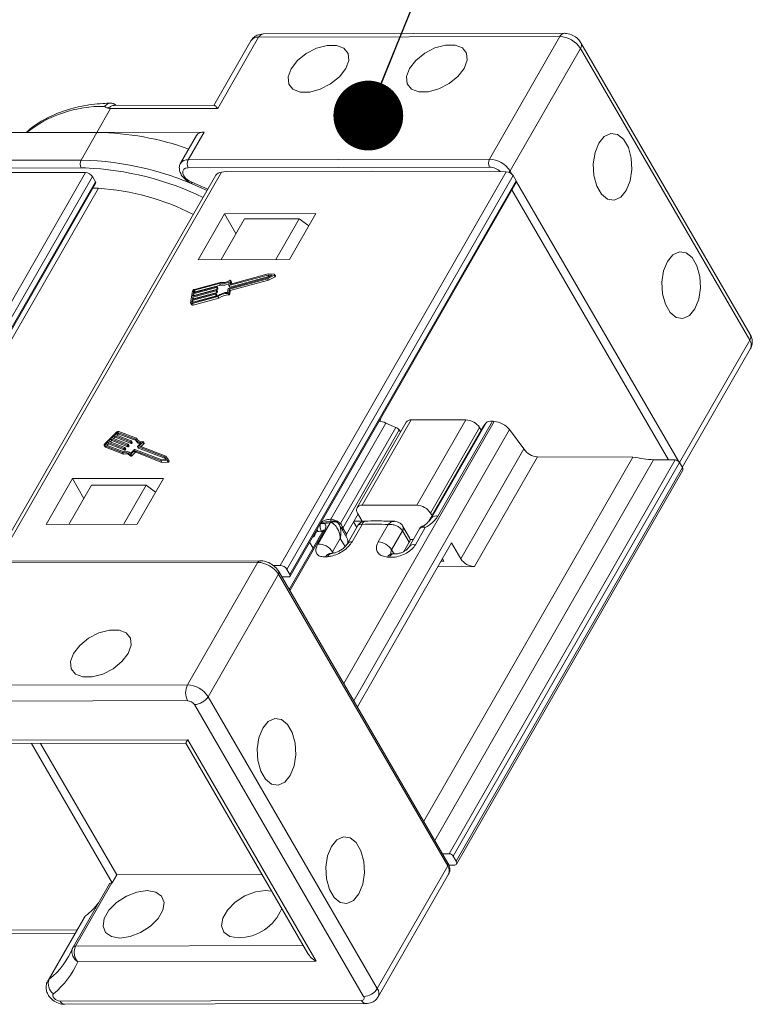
# Model space of a CAD drawing. Header units: millimetres. Extents: x 2390 to 3312, y -95 to 558.
# Tile 49 of 49: x 3155 to 3207, y 375 to 445. Entities that reach past the tile are written whole.
import ezdxf

# ---------------------------------------------------------------- set-up
doc = ezdxf.new("R2010")
doc.units = ezdxf.units.MM
doc.styles.get("Standard").update_dxf_attribs({"font": '仿宋_GB2312.ttf', "width": 0.8})
doc.dimstyles.new('ISO-25.1', dxfattribs={"dimtxt": 6, "dimasz": 5, "dimexe": 3.5, "dimexo": 0.625, "dimgap": 1.5, "dimtad": 1, "dimtoh": 1, "dimdsep": 46, "dimtxsty": 'Standard', "dimcen": 2.5, "dimadec": 0, "dimazin": 0, "dimtfac": 1, "dimtmove": 0, "dimatfit": 3, "dimfxl": 0, "dimarcsym": 0})

msp = doc.modelspace()

# ---------------------------------------------------------------- linework, layer by layer
at = {"color": 7, "linetype": 'Continuous', "lineweight": 15}
for p, q in [((3193.959, 444.507), (3172.372, 444.459)), ((3171.497, 443.974), (3168.835, 439.341)), ((3172.046, 444.224), (3169.117, 439.127)), ((3193.633, 444.272), (3172.046, 444.224)), ((3188.589, 435.493), (3193.633, 444.272)), ((3207.273, 422.921), (3195.143, 443.826)), ((3195.104, 443.426), (3190.061, 434.648)), ((3207.235, 422.521), (3195.104, 443.426)), ((3161.837, 439.345), (3161.691, 439.443)), ((3161.441, 439.109), (3160.464, 437.41)), ((3169.117, 439.127), (3161.441, 439.109)), ((3168.868, 439.36), (3161.707, 439.344)), ((3151.145, 437.39), (3160.464, 437.41)), ((3160.464, 437.41), (3159.325, 435.428)), ((3160.464, 437.41), (3168.141, 437.427)), ((3167.002, 435.445), (3168.141, 437.427)), ((3167.592, 437.178), (3166.453, 435.195)), ((3139.025, 435.383), (3159.325, 435.428)), ((3167.002, 435.445), (3188.589, 435.493)), ((3159.327, 434.862), (3139.026, 434.817)), ((3143.628, 406.642), (3159.648, 434.526)), ((3159.648, 434.526), (3150.02, 434.559)), ((3169.384, 434.563), (3153.367, 406.684)), ((3159.647, 434.86), (3159.327, 434.862)), ((3188.591, 434.927), (3167.003, 434.879)), ((3169.714, 434.603), (3169.384, 434.563)), ((3169.714, 434.603), (3180.165, 434.626)), ((3173.587, 406.384), (3189.794, 434.592)), ((3189.794, 434.592), (3180.165, 434.626)), ((3190.061, 434.648), (3190.194, 434.419)), ((3160.137, 434.242), (3144.248, 406.585)), ((3144.651, 406.549), (3160.351, 433.875)), ((3168.984, 434.337), (3153.096, 406.684)), ((3160.351, 433.875), (3160.137, 434.242)), ((3167.258, 433.837), (3168.405, 433.33)), ((3190.283, 434.309), (3174.079, 406.104)), ((3174.292, 405.737), (3190.496, 433.942)), ((3174.304, 405.616), (3190.508, 433.822)), ((3190.496, 433.942), (3190.283, 434.309)), ((3190.519, 433.858), (3202.126, 413.855)), ((3144.728, 406.542), (3160.363, 433.755)), ((3160.566, 433.411), (3145.109, 406.507)), ((3201.421, 413.943), (3190.199, 433.283)), ((3169.606, 431.576), (3167.719, 428.291)), ((3169.352, 428.295), (3171.028, 431.212)), ((3176.138, 431.591), (3169.606, 431.576)), ((3170.426, 430.164), (3169.606, 431.576)), ((3174.947, 431.22), (3171.028, 431.212)), ((3173.271, 428.304), (3174.947, 431.22)), ((3174.251, 428.306), (3176.138, 431.591)), ((3175.634, 430.713), (3174.947, 431.22)), ((3167.719, 428.291), (3174.251, 428.306)), ((3169.892, 426.236), (3172.682, 426.989)), ((3172.713, 427.192), (3169.924, 426.439)), ((3169.951, 426.187), (3172.69, 426.926)), ((3172.778, 427.079), (3169.989, 426.326)), ((3170.006, 426.543), (3170.044, 426.789)), ((3170.017, 426.074), (3172.756, 426.813)), ((3172.742, 427.265), (3170.027, 426.532)), ((3170.107, 426.689), (3170.042, 426.802)), ((3170.044, 426.789), (3170.109, 426.676)), ((3172.682, 426.989), (3173.024, 427.179)), ((3172.69, 426.926), (3173.156, 427.184)), ((3172.69, 426.926), (3172.756, 426.813)), ((3173.024, 427.179), (3172.713, 427.192)), ((3172.713, 427.192), (3172.778, 427.079)), ((3173.165, 427.247), (3172.742, 427.265)), ((3172.756, 426.813), (3173.221, 427.071)), ((3172.84, 427.077), (3172.778, 427.079)), ((3173.156, 427.184), (3173.221, 427.071)), ((3173.252, 427.123), (3173.187, 427.236)), ((3169.003, 426.061), (3167.325, 425.608)), ((3167.335, 425.676), (3169.013, 426.129)), ((3169.039, 426.298), (3167.361, 425.845)), ((3167.372, 425.913), (3169.05, 426.366)), ((3167.392, 426.049), (3167.372, 425.913)), ((3167.392, 426.049), (3167.458, 425.937)), ((3169.105, 426.185), (3167.427, 425.732)), ((3169.251, 426.583), (3167.444, 426.095)), ((3167.444, 426.095), (3167.509, 425.982)), ((3169.29, 426.659), (3167.454, 426.163)), ((3169.317, 426.47), (3167.509, 425.982)), ((3169.003, 426.061), (3169.068, 425.948)), ((3169.034, 426.118), (3169.029, 426.084)), ((3169.029, 426.084), (3169.094, 425.971)), ((3169.098, 426.012), (3169.033, 426.125)), ((3169.034, 426.118), (3169.099, 426.005)), ((3169.039, 426.298), (3169.105, 426.185)), ((3169.07, 426.355), (3169.065, 426.322)), ((3169.065, 426.322), (3169.131, 426.209)), ((3169.135, 426.249), (3169.069, 426.362)), ((3169.07, 426.355), (3169.136, 426.242)), ((3169.136, 426.242), (3169.131, 426.209)), ((3169.251, 426.583), (3169.317, 426.47)), ((3169.826, 425.95), (3169.867, 426.213)), ((3169.903, 426.45), (3169.943, 426.712)), ((3169.904, 426.444), (3169.97, 426.331)), ((3169.911, 425.924), (3169.951, 426.187)), ((3169.924, 426.439), (3169.989, 426.326)), ((3169.951, 426.187), (3170.017, 426.074)), ((3169.977, 425.811), (3170.017, 426.074)), ((3170.006, 426.543), (3170.012, 426.532)), ((3170.09, 426.549), (3170.109, 426.676)), ((3167.3, 426.024), (3167.175, 425.21)), ((3167.288, 425.37), (3167.268, 425.235)), ((3168.966, 425.823), (3167.288, 425.37)), ((3167.288, 425.37), (3167.354, 425.257)), ((3167.298, 425.145), (3169.134, 425.641)), ((3167.299, 425.438), (3168.977, 425.891)), ((3167.325, 425.608), (3167.299, 425.438)), ((3167.309, 425.213), (3169.116, 425.701)), ((3167.325, 425.608), (3167.39, 425.495)), ((3167.361, 425.845), (3167.335, 425.676)), ((3169.032, 425.71), (3167.354, 425.257)), ((3167.361, 425.845), (3167.427, 425.732)), ((3167.364, 425.032), (3169.2, 425.528)), ((3167.39, 425.495), (3167.385, 425.462)), ((3169.068, 425.948), (3167.39, 425.495)), ((3167.427, 425.732), (3167.422, 425.699)), ((3168.966, 425.823), (3169.032, 425.71)), ((3168.997, 425.88), (3168.992, 425.847)), ((3168.992, 425.847), (3169.058, 425.734)), ((3169.062, 425.774), (3168.996, 425.887)), ((3168.997, 425.88), (3169.063, 425.767)), ((3169.063, 425.767), (3169.058, 425.734)), ((3169.099, 426.005), (3169.094, 425.971)), ((3169.134, 425.641), (3169.2, 425.528)), ((3169.84, 425.876), (3169.906, 425.763)), ((3169.911, 425.924), (3169.977, 425.811)), ((3167.181, 425.17), (3167.247, 425.057)), ((3167.268, 425.235), (3167.28, 425.213)), ((3167.298, 425.145), (3167.364, 425.032)), ((3167.354, 425.257), (3167.349, 425.224)), ((3202.204, 413.765), (3207.235, 422.521)), ((3202.407, 413.413), (3207.295, 421.921)), ((3180.808, 416.937), (3180.744, 416.707)), ((3181.172, 416.59), (3177.215, 409.703)), ((3177.919, 409.388), (3181.878, 416.279)), ((3178.142, 397.938), (3188.926, 416.709)), ((3182.615, 416.645), (3179.101, 410.528)), ((3182.981, 416.811), (3179.466, 410.695)), ((3181.878, 416.279), (3181.172, 416.59)), ((3186.9, 416.82), (3182.981, 416.811)), ((3183.386, 410.703), (3186.9, 416.82)), ((3188.104, 416.281), (3184.22, 409.521)), ((3188.112, 416.293), (3184.224, 409.525)), ((3187.881, 416.257), (3184.367, 410.14)), ((3184.437, 409.789), (3188.354, 416.606)), ((3188.796, 416.723), (3184.889, 409.923)), ((3187.986, 416.075), (3187.881, 416.257)), ((3188.354, 416.606), (3188.112, 416.293)), ((3161.836, 415.917), (3161.024, 415.101)), ((3161.697, 415.688), (3161.528, 415.518)), ((3161.528, 415.518), (3162.689, 415.072)), ((3161.763, 415.575), (3161.657, 415.469)), ((3162.858, 415.241), (3161.697, 415.688)), ((3161.697, 415.688), (3161.763, 415.575)), ((3162.924, 415.128), (3161.763, 415.575)), ((3161.9, 415.892), (3161.765, 415.756)), ((3161.765, 415.756), (3162.926, 415.309)), ((3161.966, 415.779), (3161.893, 415.707)), ((3161.9, 415.892), (3161.966, 415.779)), ((3163.216, 415.433), (3161.966, 415.914)), ((3161.966, 415.914), (3162.031, 415.801)), ((3163.267, 415.325), (3162.031, 415.801)), ((3163.304, 415.493), (3162.033, 415.982)), ((3163.304, 415.493), (3163.37, 415.38)), ((3182.129, 416.092), (3178.09, 409.062)), ((3178.862, 396.698), (3190.022, 416.123)), ((3182.224, 415.964), (3182.129, 416.092)), ((3191.052, 414.736), (3190.022, 416.123)), ((3160.988, 414.987), (3161.053, 414.874)), ((3161.019, 414.962), (3162.289, 414.473)), ((3161.019, 414.962), (3161.084, 414.849)), ((3161.084, 414.849), (3162.355, 414.36)), ((3161.086, 415.03), (3162.337, 414.549)), ((3161.224, 415.212), (3161.088, 415.076)), ((3161.088, 415.076), (3161.123, 415.016)), ((3161.289, 415.099), (3161.183, 414.993)), ((3162.385, 414.766), (3161.224, 415.212)), ((3161.224, 415.212), (3161.289, 415.099)), ((3162.45, 414.653), (3161.289, 415.099)), ((3161.46, 415.45), (3161.291, 415.28)), ((3161.291, 415.28), (3162.452, 414.834)), ((3161.526, 415.337), (3161.42, 415.231)), ((3162.622, 415.004), (3161.46, 415.45)), ((3161.46, 415.45), (3161.526, 415.337)), ((3162.687, 414.891), (3161.526, 415.337)), ((3162.385, 414.766), (3162.45, 414.653)), ((3162.452, 414.81), (3162.418, 414.776)), ((3162.418, 414.776), (3162.483, 414.663)), ((3162.452, 414.81), (3162.517, 414.697)), ((3162.523, 414.716), (3162.458, 414.829)), ((3162.622, 415.004), (3162.687, 414.891)), ((3162.688, 415.048), (3162.654, 415.014)), ((3162.654, 415.014), (3162.72, 414.901)), ((3162.688, 415.048), (3162.754, 414.935)), ((3162.76, 414.954), (3162.694, 415.067)), ((3162.754, 414.935), (3162.72, 414.901)), ((3162.858, 415.241), (3162.924, 415.128)), ((3162.925, 415.286), (3162.891, 415.252)), ((3162.891, 415.252), (3162.957, 415.139)), ((3162.925, 415.286), (3162.991, 415.173)), ((3162.997, 415.192), (3162.931, 415.305)), ((3162.991, 415.173), (3162.957, 415.139)), ((3163.245, 415.363), (3163.311, 415.25)), ((3163.374, 415.362), (3163.37, 415.38)), ((3163.375, 414.904), (3163.44, 414.791)), ((3165.31, 414.158), (3163.38, 414.9)), ((3163.38, 414.9), (3163.445, 414.787)), ((3163.381, 414.923), (3163.642, 415.186)), ((3165.375, 414.045), (3163.445, 414.787)), ((3163.495, 414.949), (3163.757, 415.212)), ((3165.391, 414.221), (3163.495, 414.949)), ((3163.624, 414.9), (3163.823, 415.099)), ((3163.757, 415.212), (3163.823, 415.099)), ((3163.835, 415.137), (3163.769, 415.25)), ((3162.289, 414.473), (3162.355, 414.36)), ((3162.517, 414.697), (3162.483, 414.663)), ((3162.819, 414.334), (3162.885, 414.221)), ((3162.882, 414.422), (3163.144, 414.685)), ((3162.896, 414.347), (3163.14, 414.593)), ((3162.896, 414.347), (3162.961, 414.234)), ((3162.961, 414.234), (3163.206, 414.48)), ((3163.14, 414.593), (3163.206, 414.48)), ((3163.173, 414.603), (3165.052, 413.881)), ((3163.173, 414.603), (3163.239, 414.49)), ((3163.177, 414.696), (3165.107, 413.954)), ((3163.239, 414.49), (3165.118, 413.768)), ((3165.435, 413.969), (3165.31, 414.158)), ((3165.31, 414.158), (3165.375, 414.045)), ((3165.426, 413.968), (3165.375, 414.045)), ((3165.56, 413.964), (3165.391, 414.221)), ((3183.875, 388.058), (3198.864, 414.149)), ((3186.529, 406.864), (3191.052, 414.736)), ((3192.033, 414.173), (3187.51, 406.3)), ((3198.864, 414.149), (3192.033, 414.173)), ((3165.052, 413.881), (3165.498, 413.901)), ((3165.052, 413.881), (3165.118, 413.768)), ((3165.107, 413.954), (3165.435, 413.969)), ((3165.118, 413.768), (3165.563, 413.788)), ((3165.498, 413.901), (3165.563, 413.788)), ((3165.626, 413.85), (3165.561, 413.963)), ((3184.68, 386.67), (3200.351, 413.946)), ((3185.701, 385.734), (3201.906, 413.941)), ((3202.2, 413.771), (3185.996, 385.566)), ((3186.209, 385.199), (3202.413, 413.404)), ((3201.906, 413.941), (3200.351, 413.946)), ((3202.2, 413.771), (3202.413, 413.404)), ((3186.229, 384.998), (3202.434, 413.204)), ((3158.706, 412.603), (3156.819, 409.318)), ((3160.062, 412.125), (3158.452, 409.322)), ((3165.238, 412.618), (3158.706, 412.603)), ((3159.525, 411.191), (3158.706, 412.603)), ((3160.062, 412.125), (3163.981, 412.134)), ((3163.981, 412.134), (3162.371, 409.33)), ((3163.35, 409.333), (3165.238, 412.618)), ((3163.981, 412.134), (3164.668, 411.626)), ((3183.386, 410.703), (3179.466, 410.695)), ((3178.343, 408.625), (3179.174, 410.072)), ((3179.141, 410.128), (3179.469, 409.563)), ((3184.472, 409.959), (3184.367, 410.14)), ((3156.819, 409.318), (3163.35, 409.333)), ((3176.29, 407.919), (3177.169, 409.448)), ((3177.325, 409.565), (3176.979, 409.52)), ((3177.215, 409.703), (3177.517, 409.622)), ((3177.453, 409.568), (3177.325, 409.565)), ((3177.517, 409.622), (3177.639, 409.571)), ((3177.616, 409.524), (3177.639, 409.571)), ((3177.746, 409.416), (3177.766, 409.386)), ((3177.766, 409.386), (3177.807, 409.312)), ((3178.367, 408.36), (3177.813, 409.315)), ((3178.054, 409.132), (3178.09, 409.062)), ((3179.152, 409.241), (3178.392, 407.918)), ((3179.457, 409.33), (3178.741, 408.084)), ((3178.849, 409.505), (3179.077, 409.111)), ((3179.469, 409.563), (3178.881, 409.562)), ((3180.625, 408.072), (3181.341, 409.318)), ((3182.403, 409.163), (3182.374, 409.211)), ((3182.867, 408.364), (3182.392, 409.183)), ((3184.336, 409.654), (3184.437, 409.789)), ((3176.645, 408.847), (3174.24, 404.662)), ((3176.789, 408.928), (3174.289, 404.578)), ((3176.047, 408.651), (3176.088, 408.632)), ((3176.546, 408.853), (3176.597, 408.764)), ((3178.09, 409.062), (3178.343, 408.625)), ((3182.357, 408.868), (3181.577, 407.509)), ((3182.361, 408.863), (3182.357, 408.868)), ((3182.836, 408.044), (3182.361, 408.863)), ((3183.577, 409.018), (3182.827, 407.713)), ((3183.991, 409.098), (3183.287, 407.874)), ((3183.583, 409.013), (3183.566, 408.994)), ((3175.703, 408.051), (3175.946, 407.632)), ((3177.9, 408.322), (3177.347, 407.359)), ((3177.9, 408.322), (3178.242, 407.732)), ((3185.873, 407.994), (3179.124, 396.246)), ((3182.462, 407.393), (3182.836, 408.044)), ((3182.897, 408.241), (3183.131, 408.242)), ((3185.873, 407.994), (3186.529, 406.864)), ((3177.3, 407.247), (3177.17, 407.239)), ((3177.347, 407.359), (3177.402, 407.264)), ((3181.577, 407.509), (3181.75, 407.21)), ((3181.751, 407.21), (3181.611, 407.22)), ((3171.994, 406.609), (3150.407, 406.561)), ((3172.158, 406.726), (3150.57, 406.678)), ((3166.951, 397.83), (3171.994, 406.609)), ((3173.087, 406.38), (3173.587, 406.384)), ((3184.897, 406.294), (3187.51, 406.3)), ((3185.125, 406.691), (3185.321, 406.691)), ((3185.321, 406.691), (3185.223, 406.861)), ((3173.466, 405.763), (3168.422, 396.985)), ((3185.596, 384.858), (3173.466, 405.763)), ((3185.616, 385.058), (3173.485, 405.963)), ((3174.292, 405.737), (3174.079, 406.104)), ((3174.194, 405.566), (3173.718, 405.562)), ((3173.736, 405.532), (3173.753, 405.562)), ((3145.364, 397.782), (3166.951, 397.83)), ((3166.953, 396.699), (3145.366, 396.651)), ((3179.574, 375.512), (3167.444, 396.417)), ((3168.422, 396.985), (3180.553, 376.079)), ((3149.878, 393.856), (3166.965, 393.894)), ((3150.1, 393.622), (3166.831, 393.659)), ((3155.77, 393.634), (3161.563, 383.65)), ((3156.423, 393.636), (3161.889, 384.217)), ((3166.831, 393.659), (3175.574, 378.591)), ((3166.965, 393.894), (3176.172, 378.026)), ((3185.226, 385.73), (3185.701, 385.734)), ((3185.996, 385.566), (3186.209, 385.199)), ((3180.553, 376.079), (3185.596, 384.858)), ((3186.045, 384.914), (3185.681, 384.911)), ((3161.889, 384.217), (3161.563, 383.65)), ((3161.889, 384.217), (3172.296, 384.24)), ((3180.613, 375.479), (3185.657, 384.258)), ((3161.353, 383.567), (3158.75, 379.036)), ((3161.536, 383.65), (3158.933, 379.119)), ((3161.563, 383.65), (3161.536, 383.65)), ((3159.548, 381.158), (3156.945, 376.627)), ((3159.648, 381.274), (3157.045, 376.744)), ((3153.076, 380.261), (3159.04, 380.274)), ((3153.344, 380.027), (3158.906, 380.039)), ((3158.75, 379.036), (3158.742, 379.019)), ((3158.933, 379.119), (3175.246, 379.156)), ((3176.172, 378.026), (3159.085, 377.988)), ((3157.045, 376.744), (3156.947, 376.63)), ((3157.824, 375.18), (3179.411, 375.228)), ((3158.151, 374.947), (3179.739, 374.995))]:
    msp.add_line(p, q, dxfattribs=at)
at = {"color": 7, "linetype": 'Continuous', "lineweight": 15, "flags": 128}
for points in [[(3174.369, 441.966), (3174.821, 442.548), (3175.455, 443.06), (3176.194, 443.44), (3176.949, 443.643), (3177.63, 443.645), (3178.154, 443.444), (3178.457, 443.066), (3178.504, 442.556), (3178.288, 441.975), (3177.836, 441.394), (3177.202, 440.882), (3176.463, 440.501), (3175.707, 440.298), (3175.027, 440.297), (3174.503, 440.497), (3174.2, 440.875), (3174.153, 441.385), (3174.369, 441.966)], [(3182.86, 441.985), (3183.312, 442.567), (3183.946, 443.078), (3184.685, 443.459), (3185.441, 443.662), (3186.121, 443.664), (3186.645, 443.463), (3186.948, 443.085), (3186.995, 442.575), (3186.779, 441.994), (3186.327, 441.412), (3185.693, 440.901), (3184.954, 440.52), (3184.199, 440.317), (3183.518, 440.315), (3182.995, 440.516), (3182.691, 440.894), (3182.644, 441.404), (3182.86, 441.985)], [(3198.393, 433.251), (3198.667, 433.934), (3198.79, 434.739), (3198.746, 435.57), (3198.541, 436.325), (3198.2, 436.913), (3197.763, 437.265), (3197.283, 437.336), (3196.819, 437.12), (3196.426, 436.641), (3196.151, 435.957), (3196.028, 435.152), (3196.072, 434.322), (3196.277, 433.567), (3196.619, 432.978), (3197.055, 432.627), (3197.535, 432.555), (3197.999, 432.772), (3198.393, 433.251)], [(3167.003, 434.879), (3166.814, 434.85), (3166.677, 434.765), (3166.607, 434.635), (3166.612, 434.471), (3166.691, 434.291), (3166.836, 434.114), (3167.031, 433.957), (3167.258, 433.837)], [(3189.986, 434.551), (3190.023, 434.592), (3190.061, 434.648)], [(3167.267, 433.751), (3167.265, 433.752), (3167.256, 433.767), (3167.254, 433.796), (3167.258, 433.837)], [(3203.31, 424.776), (3203.585, 425.459), (3203.708, 426.264), (3203.664, 427.095), (3203.459, 427.85), (3203.117, 428.438), (3202.68, 428.79), (3202.201, 428.861), (3201.736, 428.645), (3201.343, 428.166), (3201.069, 427.482), (3200.946, 426.677), (3200.99, 425.847), (3201.195, 425.092), (3201.536, 424.503), (3201.973, 424.152), (3202.453, 424.08), (3202.917, 424.297), (3203.31, 424.776)], [(3170.044, 426.789), (3170.044, 426.797), (3170.041, 426.803), (3170.035, 426.808), (3170.027, 426.811), (3170.017, 426.812), (3170.005, 426.811), (3169.994, 426.807), (3169.982, 426.801)], [(3173.156, 427.184), (3173.168, 427.193), (3173.178, 427.202), (3173.185, 427.213), (3173.189, 427.223), (3173.188, 427.232), (3173.184, 427.24), (3173.176, 427.245), (3173.165, 427.247)], [(3173.221, 427.071), (3173.234, 427.08), (3173.244, 427.089), (3173.251, 427.1), (3173.254, 427.11), (3173.254, 427.119), (3173.252, 427.123)], [(3169.013, 426.129), (3169.018, 426.13), (3169.022, 426.13), (3169.026, 426.129), (3169.029, 426.128), (3169.031, 426.126), (3169.033, 426.124), (3169.034, 426.121), (3169.034, 426.118)], [(3169.05, 426.366), (3169.054, 426.367), (3169.058, 426.367), (3169.062, 426.367), (3169.065, 426.366), (3169.068, 426.364), (3169.069, 426.361), (3169.07, 426.359), (3169.07, 426.355)], [(3169.924, 426.439), (3169.919, 426.439), (3169.915, 426.438), (3169.911, 426.439), (3169.908, 426.44), (3169.906, 426.442), (3169.904, 426.444), (3169.903, 426.447), (3169.903, 426.45)], [(3170.027, 426.532), (3170.022, 426.531), (3170.018, 426.531), (3170.014, 426.532), (3170.011, 426.533), (3170.009, 426.535), (3170.007, 426.537), (3170.006, 426.54), (3170.006, 426.543)], [(3170.109, 426.676), (3170.109, 426.684), (3170.107, 426.689)], [(3168.977, 425.891), (3168.981, 425.892), (3168.985, 425.892), (3168.989, 425.892), (3168.992, 425.891), (3168.995, 425.889), (3168.997, 425.886), (3168.997, 425.884), (3168.997, 425.88)], [(3167.175, 425.21), (3167.175, 425.191), (3167.18, 425.174), (3167.19, 425.159), (3167.205, 425.149), (3167.224, 425.142), (3167.246, 425.139), (3167.271, 425.14), (3167.298, 425.145)], [(3167.268, 425.235), (3167.267, 425.228), (3167.269, 425.223), (3167.272, 425.218), (3167.277, 425.214), (3167.284, 425.212), (3167.291, 425.211), (3167.3, 425.211), (3167.309, 425.213)], [(3161.024, 415.101), (3161.006, 415.08), (3160.993, 415.059), (3160.984, 415.038), (3160.981, 415.018), (3160.982, 415), (3160.99, 414.984), (3161.002, 414.971), (3161.019, 414.962)], [(3161.088, 415.076), (3161.082, 415.069), (3161.078, 415.062), (3161.075, 415.055), (3161.074, 415.049), (3161.074, 415.042), (3161.077, 415.037), (3161.081, 415.033), (3161.086, 415.03)], [(3162.452, 414.834), (3162.455, 414.832), (3162.457, 414.83), (3162.459, 414.827), (3162.459, 414.824), (3162.458, 414.821), (3162.457, 414.817), (3162.455, 414.814), (3162.452, 414.81)], [(3162.689, 415.072), (3162.692, 415.07), (3162.694, 415.068), (3162.695, 415.065), (3162.696, 415.062), (3162.695, 415.059), (3162.694, 415.055), (3162.691, 415.052), (3162.688, 415.048)], [(3162.926, 415.309), (3162.929, 415.308), (3162.931, 415.306), (3162.932, 415.303), (3162.932, 415.3), (3162.932, 415.297), (3162.93, 415.293), (3162.928, 415.29), (3162.925, 415.286)], [(3163.38, 414.9), (3163.377, 414.901), (3163.375, 414.904), (3163.374, 414.906), (3163.373, 414.909), (3163.374, 414.913), (3163.375, 414.916), (3163.378, 414.92), (3163.381, 414.923)], [(3163.757, 415.212), (3163.764, 415.221), (3163.769, 415.23), (3163.772, 415.239), (3163.771, 415.247), (3163.767, 415.253), (3163.761, 415.258), (3163.752, 415.26), (3163.742, 415.261)], [(3163.823, 415.099), (3163.83, 415.108), (3163.835, 415.117), (3163.837, 415.126), (3163.836, 415.134), (3163.835, 415.137)], [(3162.819, 414.334), (3162.824, 414.328), (3162.832, 414.324), (3162.841, 414.323), (3162.852, 414.324), (3162.864, 414.327), (3162.875, 414.332), (3162.886, 414.338), (3162.896, 414.347)], [(3162.885, 414.221), (3162.89, 414.215), (3162.897, 414.211), (3162.907, 414.21), (3162.918, 414.211), (3162.929, 414.214), (3162.941, 414.219), (3162.952, 414.225), (3162.961, 414.234)], [(3165.498, 413.901), (3165.511, 413.903), (3165.525, 413.908), (3165.537, 413.916), (3165.549, 413.925), (3165.557, 413.935), (3165.562, 413.946), (3165.563, 413.955), (3165.56, 413.964)], [(3165.563, 413.788), (3165.577, 413.79), (3165.59, 413.795), (3165.603, 413.803), (3165.614, 413.812), (3165.622, 413.822), (3165.627, 413.833), (3165.629, 413.842), (3165.626, 413.85)], [(3177.497, 409.564), (3177.499, 409.571), (3177.517, 409.622)], [(3177.698, 409.467), (3177.702, 409.473), (3177.736, 409.518)], [(3158.781, 400.074), (3158.566, 399.494), (3158.612, 398.983), (3158.916, 398.605), (3159.439, 398.405), (3160.12, 398.406), (3160.875, 398.609), (3161.615, 398.99), (3162.248, 399.502), (3162.7, 400.083), (3162.916, 400.664), (3162.87, 401.174), (3162.566, 401.552), (3162.043, 401.753), (3161.362, 401.751), (3160.607, 401.548), (3159.867, 401.168), (3159.233, 400.656), (3158.781, 400.074)], [(3172.347, 394.73), (3172.072, 394.047), (3171.949, 393.241), (3171.993, 392.411), (3172.198, 391.656), (3172.54, 391.067), (3172.977, 390.716), (3173.456, 390.644), (3173.921, 390.861), (3174.314, 391.34), (3174.588, 392.023), (3174.711, 392.829), (3174.667, 393.659), (3174.462, 394.414), (3174.121, 395.003), (3173.684, 395.354), (3173.204, 395.426), (3172.74, 395.209), (3172.347, 394.73)], [(3177.264, 386.255), (3176.99, 385.572), (3176.867, 384.766), (3176.911, 383.936), (3177.116, 383.181), (3177.457, 382.592), (3177.894, 382.241), (3178.374, 382.169), (3178.838, 382.386), (3179.231, 382.865), (3179.506, 383.548), (3179.629, 384.354), (3179.585, 385.184), (3179.38, 385.939), (3179.038, 386.527), (3178.602, 386.879), (3178.122, 386.95), (3177.658, 386.734), (3177.264, 386.255)], [(3162.106, 379.692), (3161.495, 379.793), (3161.075, 380.087), (3160.897, 380.538), (3160.983, 381.092), (3161.322, 381.682), (3161.873, 382.237), (3162.57, 382.69), (3163.329, 382.986), (3164.058, 383.09), (3164.67, 382.989), (3165.089, 382.695), (3165.267, 382.244), (3165.181, 381.69), (3164.842, 381.1), (3164.291, 380.545), (3163.594, 380.092), (3162.835, 379.796), (3162.106, 379.692)], [(3170.597, 379.711), (3169.986, 379.812), (3169.566, 380.106), (3169.388, 380.557), (3169.474, 381.111), (3169.813, 381.701), (3170.365, 382.256), (3171.062, 382.709), (3171.821, 383.005), (3172.55, 383.109), (3172.979, 383.063)], [(3159.548, 381.158), (3159.567, 381.188), (3159.648, 381.274)], [(3157.824, 375.18), (3157.712, 375.195), (3157.595, 375.237), (3157.485, 375.302), (3157.392, 375.383), (3157.328, 375.473), (3157.297, 375.562), (3157.304, 375.641), (3157.347, 375.701)]]:
    msp.add_lwpolyline(points, dxfattribs=at)
at = {"color": 7, "linetype": 'Continuous', "lineweight": 15}
for centre, radius, start, end in [((3172.412, 444.058), 0.402, 95.81715, 155.74185), ((3194.002, 444.104), 0.405, 97.14603, 155.62509), ((3171.977, 443.648), 0.58, 83.16144, 145.77664), ((3193.553, 442.429), 1.844, 32.72975, 87.51879), ((3194.799, 443.658), 0.383, 322.85957, 26.10513), ((3160.812, 430.601), 8.67, 88.74382, 128.35781), ((3160.131, 416.875), 20.538, 70.34279, 89.07012), ((3168.072, 436.851), 0.58, 83.16144, 145.77664), ((3159.872, 435.146), 0.615, 152.72975, 207.51879), ((3158.744, 413.291), 22.145, 64.27964, 88.49558), ((3166.934, 434.867), 0.582, 83.24125, 144.9923), ((3167.549, 435.163), 0.615, 152.72975, 207.51879), ((3189.136, 435.211), 0.615, 152.72975, 207.51879), ((3188.509, 433.651), 1.844, 32.72975, 87.51879), ((3158.77, 413.412), 21.465, 64.31066, 87.65994), ((3188.535, 433.691), 1.237, 46.84033, 87.42754), ((3159.991, 419.304), 14.119, 87.66675, 89.26896), ((3159.426, 416.026), 17.421, 62.86598, 86.24879), ((3169.458, 427.594), 0.95, 259.81332, 303.45695), ((3167.499, 425.959), 0.209, 102.25287, 161.81616), ((3167.459, 426.027), 0.0698, 102.25287, 161.81616), ((3168.995, 426.095), 0.0349, 282.25287, 341.81616), ((3169.032, 426.332), 0.0349, 282.25287, 341.81616), ((3169.097, 426.219), 0.0349, 282.25287, 341.81616), ((3169.126, 426.244), 0.00967, 349.05629, 29.28749), ((3169.413, 427.632), 1.061, 261.19133, 299.96516), ((3169.479, 427.481), 1.024, 260.88271, 295.48042), ((3169.9, 426.202), 0.0349, 102.25287, 161.81616), ((3169.982, 426.342), 0.0168, 221.67545, 294.28719), ((3167.524, 425.914), 0.0698, 102.25287, 161.81616), ((3168.959, 425.857), 0.0349, 282.25287, 341.81616), ((3169.025, 425.744), 0.0349, 282.25287, 341.81616), ((3169.053, 425.769), 0.00967, 349.05629, 29.28749), ((3169.061, 425.982), 0.0349, 282.25287, 341.81616), ((3169.09, 426.007), 0.00967, 349.05629, 29.28749), ((3169.881, 424.659), 1.293, 92.39546, 126.27472), ((3169.816, 424.77), 1.106, 88.74095, 128.05283), ((3169.882, 424.657), 1.106, 88.74095, 128.05283), ((3169.843, 425.947), 0.0716, 267.51037, 341.2122), ((3169.909, 425.834), 0.0716, 267.51037, 341.2122), ((3167.322, 425.124), 0.101, 221.67545, 294.28719), ((3206.907, 422.755), 0.402, 324.49893, 24.42947), ((3206.777, 422.172), 0.575, 334.18062, 37.3801), ((3182.942, 416.411), 0.402, 84.50669, 144.43139), ((3186.846, 415.592), 1.229, 32.72975, 87.51879), ((3161.991, 415.777), 0.209, 78.43238, 137.99567), ((3161.952, 415.845), 0.0698, 78.43238, 137.99567), ((3162.017, 415.732), 0.0698, 78.43238, 137.99567), ((3163.65, 415.617), 0.367, 199.64525, 284.44088), ((3161.103, 414.904), 0.058, 210.96105, 251.19225), ((3162.392, 414.8), 0.0349, 258.43238, 317.99567), ((3162.629, 415.038), 0.0349, 258.43238, 317.99567), ((3162.694, 414.925), 0.0349, 258.43238, 317.99567), ((3162.744, 414.949), 0.0168, 305.96135, 18.57309), ((3162.865, 415.276), 0.0349, 258.43238, 317.99567), ((3162.931, 415.163), 0.0349, 258.43238, 317.99567), ((3162.981, 415.187), 0.0168, 305.96135, 18.57309), ((3163.586, 415.579), 0.398, 201.65808, 278.11381), ((3163.612, 415.441), 0.356, 212.28668, 259.44134), ((3163.448, 414.796), 0.00967, 210.96105, 251.19225), ((3162.457, 414.033), 0.471, 39.63409, 110.80727), ((3162.501, 414.019), 0.555, 46.6309, 107.23953), ((3162.522, 413.92), 0.471, 39.63409, 110.80727), ((3162.457, 414.687), 0.0349, 258.43238, 317.99567), ((3162.507, 414.711), 0.0168, 305.96135, 18.57309), ((3163.166, 414.569), 0.0349, 78.43238, 137.99567), ((3163.17, 414.662), 0.0349, 78.43238, 137.99567), ((3163.232, 414.456), 0.0349, 78.43238, 137.99567), ((3192.086, 415.401), 1.229, 212.72975, 267.51879), ((3179.411, 410.35), 0.349, 80.92099, 219.33831), ((3183.332, 409.475), 1.229, 32.72975, 87.51879), ((3184.781, 409.457), 0.479, 76.90322, 135.91215), ((3177, 409.176), 0.557, 157.95881, 215.50001), ((3180.014, 384.31), 25.299, 96.45877, 97.45236), ((3177.358, 409.358), 0.21, 98.84547, 154.56414), ((3177.247, 408.728), 0.724, 86.62385, 96.21897), ((3177.718, 409.653), 0.505, 174.32877, 192.36849), ((3177.463, 409.382), 0.187, 93.12078, 158.37152), ((3177.498, 409.176), 0.345, 44.06908, 127.11112), ((3177.431, 409.169), 0.4, 38.08288, 86.84474), ((3177.228, 408.689), 0.973, 58.51142, 65.00708), ((3177.471, 409.85), 0.643, 302.56425, 314.12221), ((3178.196, 408.982), 0.207, 133.22034, 172.41666), ((3180.198, 377.853), 31.486, 87.92024, 91.34892), ((3182.085, 409.053), 0.329, 325.72057, 28.77163), ((3182.096, 409.051), 0.324, 324.62003, 23.05227), ((3175.795, 408.678), 0.296, 291.68165, 351.19142), ((3176.309, 408.592), 0.225, 92.59091, 169.51833), ((3176.705, 409.119), 0.507, 198.3796, 216.65599), ((3179.916, 385.111), 23.98, 98.0798, 98.67702), ((3176.795, 408.748), 0.18, 92.11258, 146.61278), ((3178.278, 408.938), 0.225, 146.58276, 190.70677), ((3178.531, 408.501), 0.225, 146.58276, 190.70677), ((3176.33, 406.717), 1.202, 32.29337, 91.92378), ((3177.879, 408.09), 0.558, 348.27914, 28.93801), ((3178.713, 407.693), 0.392, 85.91712, 145.41268), ((3180.537, 406.838), 1.237, 32.8422, 85.92221), ((3183.175, 407.458), 0.431, 74.87653, 143.91259), ((3182.574, 408.23), 0.322, 324.49893, 24.42947), ((3177.226, 406.826), 0.416, 97.3071, 154.71308), ((3178.778, 379.338), 27.733, 93.71788, 93.98504), ((3177.354, 406.836), 0.414, 96.81472, 154.80523), ((3181.625, 406.857), 0.363, 91.94207, 159.37649), ((3181.764, 406.848), 0.361, 91.6637, 159.51852), ((3172.178, 406.526), 0.201, 95.82537, 155.74113), ((3171.915, 404.766), 1.844, 32.72975, 87.51879), ((3178.729, 371.684), 35.394, 85.63116, 85.8586), ((3187.563, 407.528), 1.229, 212.72975, 267.51879), ((3173.302, 405.88), 0.201, 324.49996, 24.4177), ((3168.044, 397.267), 1.229, 152.72975, 207.51879), ((3166.871, 395.987), 1.844, 32.72975, 87.51879), ((3166.927, 396.084), 0.615, 32.72975, 87.51879), ((3167.385, 397.645), 1.23, 272.73394, 327.5146), ((3185.432, 384.975), 0.201, 324.49893, 24.42947), ((3185.12, 384.507), 0.592, 335.1376, 36.42312), ((3161.515, 383.454), 0.198, 83.94252, 144.99556), ((3155.996, 385.807), 5.821, 308.86217, 321.88478), ((3170.591, 383.073), 3.362, 270.11401, 337.92436), ((3153.556, 381.115), 5.593, 308.59477, 337.99422), ((3158.912, 378.923), 0.198, 83.94252, 144.99556), ((3153.681, 380.292), 5.875, 308.60826, 336.9149), ((3157.821, 376.403), 0.847, 156.29828, 235.97127), ((3179.515, 376.74), 1.23, 272.73394, 327.5146), ((3180.062, 375.726), 0.605, 336.10113, 35.72031), ((3179.439, 375.401), 0.175, 260.92099, 39.33831), ((3158.178, 375.33), 0.384, 202.86844, 266.06792), ((3179.765, 375.377), 0.384, 202.86442, 266.10801)]:
    msp.add_arc(centre, radius, start, end, dxfattribs=at)
for centre, major_axis, ratio, start_param, end_param in [((3167.947, 427.722), (-11.149, 12.611), 0.235539, 5.600949, 5.618623), ((3159.812, 434.243), (-0.346, 0.201), 0.573593, 3.9303, 5.501096), ((3169.711, 433.998), (-0.75, 0.294), 0.653837, 5.400501, 6.185818), ((3189.958, 434.31), (-0.346, 0.201), 0.573593, 3.9303, 5.501096), ((3160.155, 433.875), (-0.207, 0.121), 0.573593, 3.14482, 3.9303), ((3190.301, 433.942), (-0.207, 0.121), 0.573593, 3.14482, 3.9303), ((3181.021, 416.215), (-0.731, 0.332), 0.503106, 4.734298, 5.413284), ((3181.802, 416.091), (-0.365, 0.166), 0.503106, 3.879245, 4.734298), ((3189.06, 416.233), (-0.731, 0.332), 0.503106, 5.296137, 6.165785), ((3199.629, 396.571), (-30.063, 13.665), 0.503106, 5.291643, 5.296137), ((3189.238, 416.122), (-0.877, 0.399), 0.503106, 3.879245, 5.291643), ((3195.702, 424.083), (-12.479, 7.263), 0.573593, 2.135731, 2.254187), ((3202.005, 413.771), (-0.207, 0.121), 0.573593, 3.9303, 5.501096), ((3202.088, 413.405), (-0.346, 0.201), 0.573593, 3.14482, 3.9303), ((3177.309, 409.01), (-0.951, 0.467), 0.616, 4.344451, 4.561682), ((3173.751, 406.101), (-0.348, 0.197), 0.581145, 3.923759, 5.494555), ((3174.095, 405.735), (-0.209, 0.118), 0.581145, 2.352962, 3.923759), ((3167.291, 394.46), (0.46, 0.801), 0.00007, 2.356154, 3.141633), ((3185.799, 385.564), (-0.209, 0.118), 0.581145, 3.923759, 5.494555), ((3185.881, 385.196), (-0.348, 0.197), 0.581145, 2.352962, 3.923759), ((3176.498, 378.593), (-0.981, 0.564), 0.577335, 0.785358, 1.570756)]:
    msp.add_ellipse(centre, major_axis=major_axis, ratio=ratio, start_param=start_param, end_param=end_param, dxfattribs=at)
for points, knots in [([(3172.372, 444.459), (3172.226, 444.442), (3171.966, 444.412), (3171.66, 444.216), (3171.554, 444.043), (3171.509, 443.97)], [0, 0, 0, 0, 0.420523, 0.75466, 1, 1, 1, 1]), ([(3195.143, 443.826), (3195.074, 443.924), (3194.924, 444.138), (3194.561, 444.383), (3194.217, 444.497), (3194.008, 444.505), (3193.959, 444.507)], [0, 0, 0, 0, 0.254118, 0.5541916, 0.894353, 1, 1, 1, 1]), ([(3161.451, 439.502), (3161.259, 439.496), (3160.514, 439.473), (3159.294, 439.296), (3157.855, 438.905), (3156.601, 438.307), (3155.782, 437.796), (3155.452, 437.442), (3155.413, 437.399)], [0, 0, 0, 0, 0.077741, 0.301878, 0.526076, 0.74918, 0.969895, 1, 1, 1, 1]), ([(3161.002, 439.268), (3161.004, 439.27), (3161.046, 439.318), (3161.152, 439.416), (3161.334, 439.504), (3161.534, 439.52), (3161.647, 439.461), (3161.7, 439.433)], [0, 0, 0, 0, 0.007413, 0.210063, 0.486529, 0.754647, 1, 1, 1, 1]), ([(3161.166, 439.166), (3161.181, 439.163), (3161.206, 439.159), (3161.24, 439.157), (3161.267, 439.162), (3161.295, 439.173), (3161.353, 439.21), (3161.463, 439.286), (3161.596, 439.348), (3161.685, 439.337), (3161.707, 439.334)], [0, 0, 0, 0, 0.0903855, 0.1445884, 0.180388, 0.2164654, 0.2686324, 0.4757254, 0.8702032, 1, 1, 1, 1]), ([(3161.441, 439.109), (3161.435, 439.111), (3161.343, 439.13), (3161.252, 439.149), (3161.166, 439.166)], [0, 0, 0, 0, 0.05802, 1, 1, 1, 1]), ([(3168.869, 439.346), (3168.888, 439.343), (3168.937, 439.337), (3169.043, 439.215), (3169.116, 439.127), (3169.117, 439.127)], [0, 0, 0, 0, 0.373901, 0.993416, 1, 1, 1, 1]), ([(3166.466, 435.2), (3166.455, 435.188), (3166.382, 435.102), (3166.351, 434.882), (3166.388, 434.589), (3166.546, 434.284), (3166.824, 433.993), (3167.096, 433.824), (3167.247, 433.759), (3167.267, 433.751)], [0, 0, 0, 0, 0.027499, 0.192866, 0.352339, 0.535356, 0.752613, 0.967497, 1, 1, 1, 1]), ([(3207.287, 421.93), (3207.303, 421.952), (3207.39, 422.066), (3207.431, 422.324), (3207.408, 422.646), (3207.317, 422.831), (3207.273, 422.921)], [0, 0, 0, 0, 0.078458, 0.410781, 0.712157, 1, 1, 1, 1]), ([(3184.889, 409.923), (3184.84, 409.846), (3184.738, 409.689), (3184.455, 409.395), (3184.176, 409.216), (3183.991, 409.098)], [0, 0, 0, 0, 0.2457931, 0.5000608, 1, 1, 1, 1]), ([(3176.979, 409.522), (3176.972, 409.521), (3176.814, 409.515), (3176.647, 409.461), (3176.494, 409.404), (3176.476, 409.398)], [0, 0, 0, 0, 0.0383614, 0.8866595, 1, 1, 1, 1]), ([(3176.733, 409.395), (3176.732, 409.395), (3176.655, 409.402), (3176.568, 409.394), (3176.483, 409.385)], [0, 0, 0, 0, 0.015262, 1, 1, 1, 1]), ([(3176.519, 409.472), (3176.65, 409.546), (3176.871, 409.671), (3177.116, 409.694), (3177.215, 409.703)], [0, 0, 0, 0, 0.593766, 1, 1, 1, 1]), ([(3176.733, 409.395), (3176.762, 409.379), (3176.832, 409.339), (3176.88, 409.221), (3176.862, 409.071), (3176.809, 408.968), (3176.789, 408.928)], [0, 0, 0, 0, 0.206907, 0.510715, 0.81071, 1, 1, 1, 1]), ([(3177.9, 408.322), (3177.9, 408.324), (3177.9, 408.327), (3177.899, 408.331), (3177.899, 408.337), (3177.898, 408.347), (3177.897, 408.365), (3177.894, 408.396), (3177.887, 408.449), (3177.872, 408.543), (3177.831, 408.721), (3177.768, 408.884), (3177.654, 409.103), (3177.509, 409.308), (3177.357, 409.407), (3177.29, 409.451)], [0, 0, 0, 0, 0.004064, 0.005418, 0.009141, 0.015712, 0.027013, 0.046467, 0.080063, 0.138641, 0.244009, 0.459115, 0.500948, 0.777433, 1, 1, 1, 1]), ([(3177.807, 409.312), (3177.825, 409.283), (3177.891, 409.175), (3177.952, 408.881), (3177.946, 408.577), (3177.913, 408.386), (3177.904, 408.343), (3177.901, 408.329), (3177.9, 408.324), (3177.9, 408.322)], [0, 0, 0, 0, 0.126778, 0.477673, 0.878501, 0.961798, 0.987851, 0.99432, 1, 1, 1, 1]), ([(3177.919, 409.388), (3177.942, 409.355), (3177.989, 409.286), (3178.027, 409.193), (3178.049, 409.143), (3178.054, 409.132)], [0, 0, 0, 0, 0.429609, 0.875598, 1, 1, 1, 1]), ([(3179.692, 409.561), (3179.69, 409.562), (3179.612, 409.574), (3179.456, 409.519), (3179.268, 409.41), (3179.19, 409.293), (3179.155, 409.24)], [0, 0, 0, 0, 0.012342, 0.360161, 0.714177, 1, 1, 1, 1]), ([(3179.457, 409.33), (3179.456, 409.33), (3179.399, 409.34), (3179.333, 409.341), (3179.234, 409.319), (3179.172, 409.294), (3179.16, 409.246), (3179.158, 409.238)], [0, 0, 0, 0, 0.008431, 0.389576, 0.493779, 0.923055, 1, 1, 1, 1]), ([(3179.457, 409.33), (3179.458, 409.331), (3179.477, 409.386), (3179.507, 409.446), (3179.576, 409.525), (3179.629, 409.569), (3179.682, 409.557), (3179.691, 409.555)], [0, 0, 0, 0, 0.008305, 0.383061, 0.485432, 0.907628, 1, 1, 1, 1]), ([(3181.818, 409.547), (3181.392, 409.56), (3180.656, 409.583), (3179.939, 409.568), (3179.637, 409.561)], [0, 0, 0, 0, 0.577802, 1, 1, 1, 1]), ([(3181.341, 409.318), (3181.342, 409.319), (3181.382, 409.367), (3181.442, 409.425), (3181.558, 409.505), (3181.661, 409.554), (3181.739, 409.542), (3181.763, 409.539)], [0, 0, 0, 0, 0.007967, 0.322882, 0.444665, 0.834946, 1, 1, 1, 1]), ([(3181.341, 409.318), (3181.343, 409.318), (3181.406, 409.326), (3181.498, 409.327), (3181.672, 409.308), (3181.869, 409.258), (3182.085, 409.149), (3182.255, 409.014), (3182.322, 408.918), (3182.357, 408.868)], [0, 0, 0, 0, 0.004223, 0.171478, 0.236196, 0.443424, 0.660517, 0.824254, 1, 1, 1, 1]), ([(3182.37, 409.21), (3182.366, 409.219), (3182.328, 409.305), (3182.19, 409.419), (3181.987, 409.518), (3181.839, 409.555), (3181.765, 409.548), (3181.762, 409.548)], [0, 0, 0, 0, 0.040546, 0.388875, 0.695062, 0.984917, 1, 1, 1, 1]), ([(3183.758, 409.191), (3183.712, 409.162), (3183.627, 409.109), (3183.584, 409.019), (3183.564, 408.979)], [0, 0, 0, 0, 0.546004, 1, 1, 1, 1]), ([(3183.991, 409.098), (3183.989, 409.098), (3183.922, 409.116), (3183.794, 409.134), (3183.648, 409.108), (3183.603, 409.043), (3183.583, 409.013)], [0, 0, 0, 0, 0.007752, 0.342054, 0.705151, 1, 1, 1, 1]), ([(3183.729, 409.143), (3183.756, 409.16), (3183.918, 409.258), (3184.166, 409.445), (3184.359, 409.66), (3184.423, 409.766), (3184.437, 409.789)], [0, 0, 0, 0, 0.095892, 0.558183, 0.904061, 1, 1, 1, 1]), ([(3183.761, 409.187), (3183.763, 409.191), (3183.777, 409.214), (3183.854, 409.186), (3183.941, 409.134), (3183.989, 409.098), (3183.991, 409.098)], [0, 0, 0, 0, 0.08945, 0.558024, 0.989984, 1, 1, 1, 1]), ([(3176.646, 408.857), (3176.641, 408.86), (3176.618, 408.872), (3176.577, 408.861), (3176.546, 408.853)], [0, 0, 0, 0, 0.224012, 1, 1, 1, 1]), ([(3176.673, 408.907), (3176.673, 408.908), (3176.673, 408.914), (3176.668, 408.888), (3176.648, 408.856), (3176.642, 408.845)], [0, 0, 0, 0, 0.20861, 0.746187, 1, 1, 1, 1]), ([(3176.85, 407.004), (3176.726, 407.005), (3176.479, 407.009), (3176.237, 407.153), (3176.128, 407.386), (3176.158, 407.658), (3176.253, 407.846), (3176.29, 407.919)], [0, 0, 0, 0, 0.2180877, 0.4350807, 0.650484, 0.8635302, 1, 1, 1, 1]), ([(3178.741, 408.084), (3178.662, 407.969), (3178.504, 407.738), (3178.123, 407.427), (3177.691, 407.186), (3177.292, 407.049), (3177.068, 407.023), (3176.979, 407.012)], [0, 0, 0, 0, 0.211974, 0.42505, 0.639812, 0.856147, 1, 1, 1, 1]), ([(3178.39, 407.916), (3178.388, 407.913), (3178.375, 407.884), (3178.296, 407.778), (3178.145, 407.63), (3177.933, 407.474), (3177.692, 407.348), (3177.479, 407.274), (3177.343, 407.249), (3177.31, 407.249), (3177.304, 407.249)], [0, 0, 0, 0, 0.016836, 0.162688, 0.310854, 0.477613, 0.659422, 0.824601, 0.967369, 1, 1, 1, 1]), ([(3181.285, 406.985), (3181.151, 407.006), (3180.882, 407.048), (3180.609, 407.243), (3180.477, 407.514), (3180.494, 407.807), (3180.588, 407.997), (3180.625, 408.072)], [0, 0, 0, 0, 0.217747, 0.434435, 0.648853, 0.861296, 1, 1, 1, 1]), ([(3183.287, 407.874), (3183.208, 407.761), (3183.048, 407.536), (3182.654, 407.256), (3182.199, 407.058), (3181.77, 406.966), (3181.525, 406.972), (3181.425, 406.975)], [0, 0, 0, 0, 0.210076, 0.421203, 0.635102, 0.852358, 1, 1, 1, 1]), ([(3182.826, 407.711), (3182.825, 407.709), (3182.815, 407.689), (3182.752, 407.604), (3182.62, 407.485), (3182.425, 407.362), (3182.186, 407.263), (3181.957, 407.212), (3181.804, 407.203), (3181.761, 407.21), (3181.755, 407.211)], [0, 0, 0, 0, 0.01494, 0.157214, 0.302283, 0.461362, 0.637417, 0.820089, 0.972922, 1, 1, 1, 1]), ([(3177.173, 407.24), (3177.168, 407.239), (3177.118, 407.232), (3177.09, 407.244), (3177.104, 407.239), (3177.106, 407.238)], [0, 0, 0, 0, 0.083653, 0.913134, 1, 1, 1, 1]), ([(3177.347, 407.359), (3177.328, 407.326), (3177.304, 407.285), (3177.299, 407.253), (3177.298, 407.247)], [0, 0, 0, 0, 0.820324, 1, 1, 1, 1]), ([(3181.613, 407.221), (3181.608, 407.221), (3181.549, 407.221), (3181.496, 407.243), (3181.499, 407.241), (3181.5, 407.24)], [0, 0, 0, 0, 0.058703, 0.635078, 1, 1, 1, 1]), ([(3181.577, 407.509), (3181.561, 407.476), (3181.52, 407.392), (3181.505, 407.293), (3181.531, 407.242), (3181.536, 407.233)], [0, 0, 0, 0, 0.347045, 0.877171, 1, 1, 1, 1]), ([(3173.485, 405.963), (3173.433, 406.041), (3173.302, 406.234), (3172.981, 406.49), (3172.566, 406.688), (3172.291, 406.714), (3172.158, 406.726)], [0, 0, 0, 0, 0.184445, 0.460896, 0.73938, 1, 1, 1, 1]), ([(3185.65, 384.261), (3185.659, 384.271), (3185.729, 384.355), (3185.759, 384.571), (3185.729, 384.833), (3185.651, 384.989), (3185.616, 385.058)], [0, 0, 0, 0, 0.046926, 0.395153, 0.730966, 1, 1, 1, 1]), ([(3159.085, 377.988), (3159.084, 377.989), (3159.001, 378.047), (3158.85, 378.191), (3158.715, 378.429), (3158.66, 378.663), (3158.668, 378.86), (3158.719, 378.971), (3158.742, 379.019)], [0, 0, 0, 0, 0.0043229, 0.2411359, 0.4802145, 0.6507573, 0.8471889, 1, 1, 1, 1]), ([(3158.933, 379.119), (3158.909, 379.07), (3158.856, 378.958), (3158.826, 378.749), (3158.842, 378.495), (3158.922, 378.228), (3159.025, 378.06), (3159.084, 377.99), (3159.085, 377.988)], [0, 0, 0, 0, 0.152774, 0.349189, 0.519752, 0.758876, 0.995678, 1, 1, 1, 1]), ([(3156.952, 376.632), (3156.948, 376.627), (3156.865, 376.531), (3156.816, 376.286), (3156.822, 375.958), (3156.938, 375.647), (3157.154, 375.355), (3157.493, 375.099), (3157.852, 374.963), (3158.08, 374.951), (3158.151, 374.947)], [0, 0, 0, 0, 0.007729, 0.15368, 0.283039, 0.411139, 0.553221, 0.721329, 0.912274, 1, 1, 1, 1]), ([(3179.739, 374.995), (3179.884, 375.011), (3180.145, 375.041), (3180.452, 375.239), (3180.559, 375.413), (3180.605, 375.488)], [0, 0, 0, 0, 0.418129, 0.750364, 1, 1, 1, 1])]:
    msp.add_open_spline(points, degree=3, knots=knots, dxfattribs=at)

# ---------------------------------------------------------------- leaders
at = {"color": 5, "lineweight": 9}
msp.add_leader([(3179.907, 438.614), (3195.64, 477.537), (3203.347, 477.537)], dimstyle='ISO-25.1', override={"dimgap": 1.5, "dimtad": 0, "dimldrblk": 'Dot'}, dxfattribs=at)

doc.saveas('drawing.dxf')
